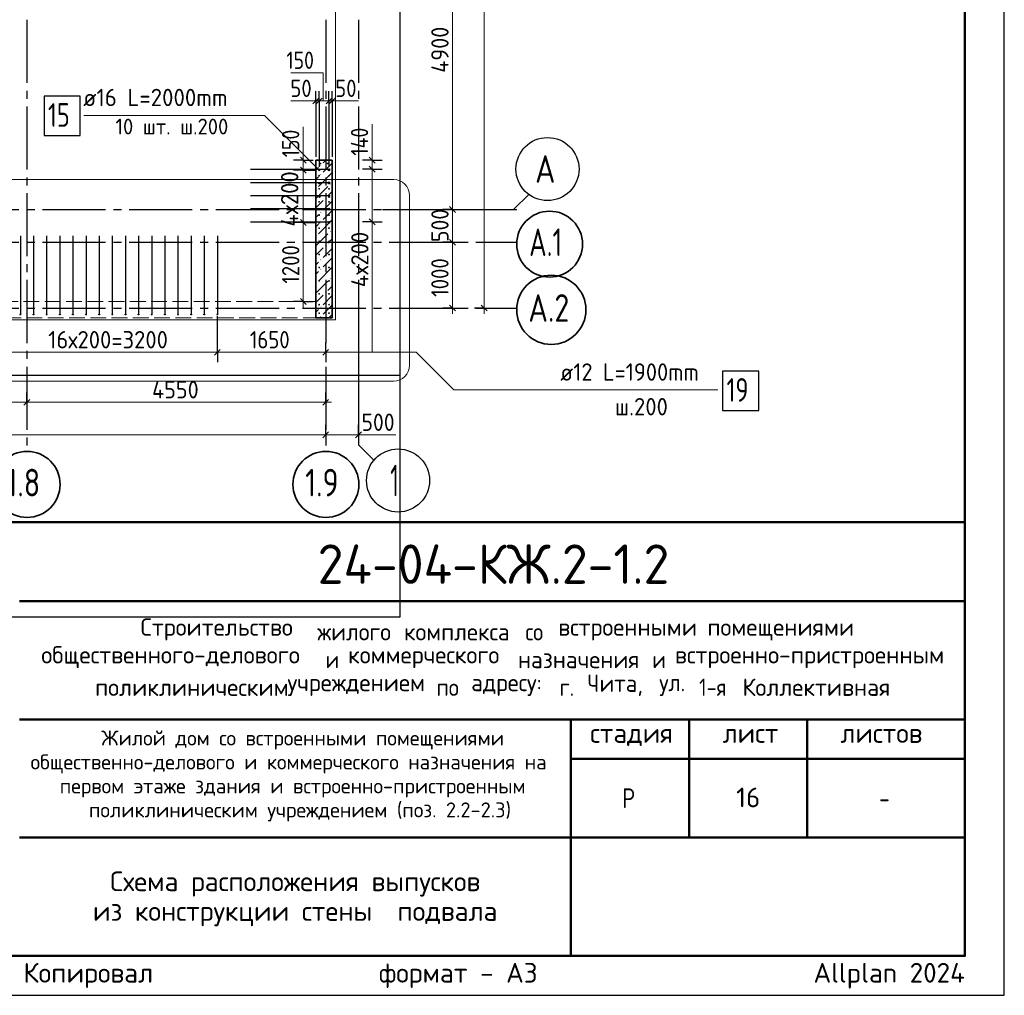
# Model space of a CAD drawing. Header units: millimetres. Extents: x 0 to 21000, y 0 to 14850.
# Tile 12 of 17: x 14752 to 21000, y 0 to 6188. Entities that reach past the tile are written whole.
import ezdxf

# ---------------------------------------------------------------- set-up
doc = ezdxf.new("R2010")
doc.units = ezdxf.units.MM
doc.linetypes.add('______2', pattern=[135, 100, -35])
doc.linetypes.add('______5', pattern=[550, 400, -50, 50, -50])
for name, color, linetype, lineweight in [('Standard', 7, 'Continuous', 25), ('Выпуски арматуры Г-обр.', 7, 'Continuous', 25), ('Надписи', 7, 'Continuous', 25), ('Общий01', 7, 'Continuous', 13), ('Позиционная метка номер позиции', 7, 'Continuous', 13), ('Примечания', 7, 'Continuous', 13), ('Размерная линия_ общее', 7, 'Continuous', 13), ('Стена фоновая арматура Х1', 7, 'Continuous', 25)]:
    doc.layers.add(name, color=color, linetype=linetype, lineweight=lineweight)
doc.layers.add('ЖБ Стена верхний уровень', color=7, linetype='______2', lineweight=25, true_color=0xa0a0a0)
doc.layers.add('Оси', color=7, linetype='______5', lineweight=13, true_color=0x656565)
doc.styles.add('ISOCPEUR', font='txt')

msp = doc.modelspace()

# ---------------------------------------------------------------- hatches: boundary and pattern name
at = {"layer": 'ЖБ Стена верхний уровень', "linetype": 'Continuous', "lineweight": 18, "transparency": 33554687}
for points in [[(16659.9, 5265.5), (16663.2, 5268.8), (16666.4, 5265.5), (16663.2, 5262.3)], [(16659.9, 5205.5), (16663.2, 5208.8), (16666.4, 5205.5), (16663.2, 5202.3)], [(16719.9, 5145.5), (16723.2, 5148.8), (16726.4, 5145.5), (16723.2, 5142.3)], [(16631.3, 5116.9), (16633.2, 5118.8), (16636.4, 5115.5), (16633.2, 5112.3), (16631.3, 5114.2)], [(16689.9, 5055.5), (16693.2, 5058.8), (16696.4, 5055.5), (16693.2, 5052.3)], [(16659.9, 4965.5), (16663.2, 4968.8), (16666.4, 4965.5), (16663.2, 4962.3)], [(16659.9, 4905.5), (16663.2, 4908.8), (16666.4, 4905.5), (16663.2, 4902.3)], [(16631.3, 4816.9), (16633.2, 4818.8), (16636.4, 4815.5), (16633.2, 4812.3), (16631.3, 4814.2)], [(16719.9, 4845.5), (16723.2, 4848.8), (16726.4, 4845.5), (16723.2, 4842.3)], [(16689.9, 4755.5), (16693.2, 4758.8), (16696.4, 4755.5), (16693.2, 4752.3)], [(16659.9, 4665.5), (16663.2, 4668.8), (16666.4, 4665.5), (16663.2, 4662.3)], [(16659.9, 4605.5), (16663.2, 4608.8), (16666.4, 4605.5), (16663.2, 4602.3)], [(16631.3, 4516.9), (16633.2, 4518.8), (16636.4, 4515.5), (16633.2, 4512.3), (16631.3, 4514.2)], [(16719.9, 4545.5), (16723.2, 4548.8), (16726.4, 4545.5), (16723.2, 4542.3)], [(16689.9, 4455.5), (16693.2, 4458.8), (16696.4, 4455.5), (16693.2, 4452.3)], [(16659.9, 4365.5), (16663.2, 4368.8), (16666.4, 4365.5), (16663.2, 4362.3)], [(16659.9, 4305.5), (16663.2, 4308.8), (16666.4, 4305.5), (16663.2, 4302.3)]]:
    msp.add_hatch(color=7, dxfattribs=at).paths.add_polyline_path(points, flags=16)

# ---------------------------------------------------------------- linework, layer by layer
at = {"layer": 'Standard', "color": 7, "linetype": 'Continuous', "lineweight": 50, "transparency": 33554687}
for p, q in [((11500, 3000), (20750, 3000)), ((14750, 2500), (20750, 2500)), ((14750, 1750), (20750, 1750)), ((18250, 1000), (18250, 1750)), ((19000, 1000), (19000, 1750)), ((19750, 1000), (19750, 1750)), ((18250, 1500), (20750, 1500)), ((14750, 1000), (20750, 1000)), ((18250, 250), (18250, 1000)), ((18250, 250), (18250, 1000))]:
    msp.add_line(p, q, dxfattribs=at)
at = {"layer": 'Standard', "color": 7, "linetype": 'Continuous', "lineweight": 25, "transparency": 33554687}
for p, q in [((20750, 250), (20750, 3000)), ((11500, 250), (20750, 250)), ((11500, 250), (20750, 250)), ((11500, 250), (20750, 250))]:
    msp.add_line(p, q, dxfattribs=at)
msp.add_lwpolyline([(0, 0), (21000, 0), (21000, 14850), (0, 14850), (0, 0)], close=True, dxfattribs=at)
at = {"layer": 'Standard', "color": 7, "linetype": 'Continuous', "lineweight": 50, "transparency": 33554687}
msp.add_lwpolyline([(1000, 14600), (20750, 14600), (20750, 250), (1000, 250), (1000, 14600)], close=True, dxfattribs=at)
at = {"layer": 'Standard', "color": 254, "linetype": 'Continuous', "lineweight": -3, "true_color": 0xc4c4ff, "transparency": 33554687}
for points in [[(3305.8, 3934), (17165.3, 3934), (17165.3, 13928.8), (3305.8, 13928.8), (3305.8, 3934)], [(3305.8, 2400.7), (17165.3, 2400.7), (17165.3, 12395.5), (3305.8, 12395.5), (3305.8, 2400.7)], [(3305.8, 2400.7), (17165.3, 2400.7), (17165.3, 12395.5), (3305.8, 12395.5), (3305.8, 2400.7)]]:
    msp.add_lwpolyline(points, dxfattribs=at)
at = {"layer": 'Standard', "color": 251, "linetype": 'Continuous', "lineweight": 18, "true_color": 0x656565, "transparency": 33554687}
msp.add_lwpolyline([(3339.6, 4284.3), (16756.3, 4284.3), (16756.3, 13609.3), (3339.6, 13609.3), (3339.6, 4284.3)], dxfattribs=at)
at = {"layer": 'Выпуски арматуры Г-обр.', "color": 253, "linetype": 'Continuous', "lineweight": 25, "true_color": 0xa0a0a0, "transparency": 33554687}
for p, q in [((16215.7, 5239.7), (16715.5, 5239.7)), ((16215.7, 5156.4), (16715.5, 5156.4)), ((16215.7, 5073.1), (16715.5, 5073.1)), ((16215.7, 4989.7), (16715.5, 4989.7)), ((16215.7, 4906.4), (16715.5, 4906.4)), ((14756.3, 4817.4), (14756.3, 4317.7)), ((14839.6, 4817.4), (14839.6, 4317.7)), ((14923, 4817.4), (14923, 4317.7)), ((15006.3, 4817.4), (15006.3, 4317.7)), ((15089.6, 4817.4), (15089.6, 4317.7)), ((15173, 4817.4), (15173, 4317.7)), ((15256.3, 4817.4), (15256.3, 4317.7)), ((15339.6, 4817.4), (15339.6, 4317.7)), ((15423, 4817.4), (15423, 4317.7)), ((15506.3, 4817.4), (15506.3, 4317.7)), ((15589.6, 4817.4), (15589.6, 4317.7)), ((15673, 4817.4), (15673, 4317.7)), ((15756.3, 4817.4), (15756.3, 4317.7)), ((15839.6, 4817.4), (15839.6, 4317.7)), ((15923, 4817.4), (15923, 4317.7)), ((16006.3, 4817.4), (16006.3, 4317.7))]:
    msp.add_line(p, q, dxfattribs=at)
at = {"layer": 'Выпуски арматуры Г-обр.', "color": 7, "linetype": 'Continuous', "lineweight": 25, "transparency": 33554687}
for points in [[(14906.6, 5453.6), (15136.6, 5453.6), (15136.6, 5703.6), (14906.6, 5703.6), (14906.6, 5453.6)], [(19212.3, 3709.7), (19442.3, 3709.7), (19442.3, 3959.7), (19212.3, 3959.7), (19212.3, 3709.7)]]:
    msp.add_lwpolyline(points, dxfattribs=at)
at = {"layer": 'Выпуски арматуры Г-обр.', "color": 253, "linetype": 'Continuous', "lineweight": 25, "true_color": 0xa0a0a0, "transparency": 33554687}
for centre in [(16652.1, 5233.5), (16714.6, 5233.5), (16652.1, 5150.2), (16714.6, 5150.2), (16653.8, 5064.3), (16716.3, 5064.3), (16652.1, 4983.5), (16714.6, 4983.5), (16652.1, 4900.2), (16714.6, 4900.2)]:
    msp.add_circle(centre, 3.33, dxfattribs=at)
at = {"layer": 'Выпуски арматуры Г-обр.', "color": 7, "linetype": 'Continuous', "lineweight": 25, "transparency": 33554687}
for centre, radius in [((16652.1, 5233.5), 3.33), ((16652.1, 5233.5), 3.33), ((16714.6, 5233.5), 3.33), ((16714.6, 5233.5), 3.33), ((16715.5, 5239.7), 2.5), ((16652.1, 5150.2), 3.33), ((16652.1, 5150.2), 3.33), ((16714.6, 5150.2), 3.33), ((16714.6, 5150.2), 3.33), ((16715.5, 5156.4), 2.5), ((16653.8, 5064.3), 3.33), ((16653.8, 5064.3), 3.33), ((16715.5, 5073.1), 2.5), ((16716.3, 5064.3), 3.33), ((16716.3, 5064.3), 3.33), ((16652.1, 4983.5), 3.33), ((16652.1, 4983.5), 3.33), ((16714.6, 4983.5), 3.33), ((16714.6, 4983.5), 3.33), ((16715.5, 4989.7), 2.5), ((16652.1, 4900.2), 3.33), ((16652.1, 4900.2), 3.33), ((16714.6, 4900.2), 3.33), ((16714.6, 4900.2), 3.33), ((16715.5, 4906.4), 2.5), ((14756.3, 4317.7), 2.5), ((14839.6, 4317.7), 2.5), ((14923, 4317.7), 2.5), ((15006.3, 4317.7), 2.5), ((15089.6, 4317.7), 2.5), ((15173, 4317.7), 2.5), ((15256.3, 4317.7), 2.5), ((15339.6, 4317.7), 2.5), ((15423, 4317.7), 2.5), ((15506.3, 4317.7), 2.5), ((15589.6, 4317.7), 2.5), ((15673, 4317.7), 2.5), ((15756.3, 4317.7), 2.5), ((15839.6, 4317.7), 2.5), ((15923, 4317.7), 2.5), ((16006.3, 4317.7), 2.5)]:
    msp.add_circle(centre, radius, dxfattribs=at)
at = {"layer": 'ЖБ Стена верхний уровень', "color": 7, "linetype": 'Continuous', "lineweight": 35, "transparency": 33554687}
for p, q in [((16631.3, 5296.8), (16631.3, 4296.8)), ((16735.5, 5296.8), (16631.3, 5296.8)), ((16735.5, 4296.8), (16735.5, 5296.8)), ((16631.3, 4296.8), (16735.5, 4296.8))]:
    msp.add_line(p, q, dxfattribs=at)
at = {"layer": 'ЖБ Стена верхний уровень', "color": 9, "linetype": 'Continuous', "lineweight": 18, "true_color": 0xc7c7c7, "transparency": 33554687}
for p, q in [((16634.5, 5296.8), (16631.3, 5293.7)), ((16631.3, 5233.7), (16648.2, 5250.5)), ((16694.5, 5296.8), (16678.2, 5280.5)), ((16735.5, 5277.8), (16678.2, 5220.5)), ((16648.2, 5190.5), (16631.3, 5173.7)), ((16735.5, 5217.8), (16648.2, 5130.5)), ((16708.2, 5130.5), (16631.3, 5053.7)), ((16708.2, 5070.5), (16735.5, 5097.8)), ((16678.2, 5040.5), (16631.3, 4993.7)), ((16735.5, 5037.8), (16678.2, 4980.5)), ((16631.3, 4933.7), (16648.2, 4950.5)), ((16735.5, 4977.8), (16678.2, 4920.5)), ((16648.2, 4890.5), (16631.3, 4873.7)), ((16735.5, 4917.8), (16648.2, 4830.5)), ((16708.2, 4830.5), (16631.3, 4753.7)), ((16708.2, 4770.5), (16735.5, 4797.8)), ((16678.2, 4740.5), (16631.3, 4693.7)), ((16735.5, 4737.8), (16678.2, 4680.5)), ((16631.3, 4633.7), (16648.2, 4650.5)), ((16735.5, 4677.8), (16678.2, 4620.5)), ((16648.2, 4590.5), (16631.3, 4573.7)), ((16735.5, 4617.8), (16648.2, 4530.5)), ((16708.2, 4530.5), (16631.3, 4453.7)), ((16678.2, 4440.5), (16631.3, 4393.7)), ((16735.5, 4437.8), (16678.2, 4380.5)), ((16708.2, 4470.5), (16735.5, 4497.8)), ((16735.5, 4377.8), (16678.2, 4320.5)), ((16631.3, 4333.7), (16648.2, 4350.5)), ((16735.5, 4317.8), (16714.5, 4296.8))]:
    msp.add_line(p, q, dxfattribs=at)
at = {"layer": 'ЖБ Стена верхний уровень', "color": 250, "linetype": '______2', "lineweight": 13, "true_color": 0x3b3b3b, "transparency": 33554687}
for p, q in [((16735.5, 5296.8), (16631.3, 5296.8)), ((16631.3, 5296.8), (16631.3, 4401)), ((16735.5, 4401), (16735.5, 5296.8)), ((16631.3, 4401), (14027.1, 4401)), ((16735.5, 4296.8), (16735.5, 4401)), ((3860.5, 4296.8), (16735.5, 4296.8))]:
    msp.add_line(p, q, dxfattribs=at)
at = {"layer": 'Общий01', "color": 240, "linetype": 'Continuous', "lineweight": 18, "transparency": 33554687}
for p, q in [((7232.7, 5174.6), (17125.8, 5174.6)), ((17225.8, 5074.6), (17225.8, 3994.9)), ((17125.8, 3894.9), (7232.7, 3894.9))]:
    msp.add_line(p, q, dxfattribs=at)
for centre, start, end in [((17125.8, 5074.6), 0, 90), ((17125.8, 3994.9), 270, 0)]:
    msp.add_arc(centre, 100, start, end, dxfattribs=at)
at = {"layer": 'Оси', "color": 8, "linetype": '______5', "lineweight": -3, "transparency": 33554687}
for p, q in [((14798, 13887.1), (14798, 3478)), ((16693.8, 13887.1), (16693.8, 3478)), ((16902.1, 13887.1), (16902.1, 3478)), ((3347.4, 4984.3), (17905.7, 4984.3)), ((3347.4, 4776), (17905.7, 4776)), ((3347.4, 4359.3), (17905.7, 4359.3))]:
    msp.add_line(p, q, dxfattribs=at)
at = {"layer": 'Оси', "color": 7, "linetype": 'Continuous', "lineweight": 25, "transparency": 33554687}
for points in [[(17053.2, 4984.3), (17886.5, 4984.3), (17984.5, 5082.3)], [(16902.1, 4325.7), (16902.1, 3492.4), (17000, 3394.5)]]:
    msp.add_lwpolyline(points, dxfattribs=at)
for centre in [(18101.2, 5240.7), (17152.8, 3265.4)]:
    msp.add_circle(centre, 200, dxfattribs=at)
at = {"layer": 'Оси', "color": 7, "linetype": 'Continuous', "lineweight": 35, "transparency": 33554687}
for centre, radius in [((18114.6, 4764.6), 208.9), ((18125.3, 4348), 219.6), ((14799, 3240.4), 209.6), ((16694.9, 3240.4), 209.6)]:
    msp.add_circle(centre, radius, dxfattribs=at)
at = {"layer": 'Примечания', "color": 7, "linetype": 'Continuous', "lineweight": 13, "transparency": 33554687}
for p, q in [((16677.1, 5851.8), (16473, 5851.8)), ((16677.1, 5672.6), (16677.1, 5851.8)), ((16631.3, 5672.6), (16473, 5672.6)), ((16735.5, 5672.6), (16902.1, 5672.6)), ((16551.8, 5296.8), (16551.8, 5509.3)), ((16989.3, 4906.4), (16989.3, 4078.3)), ((16693.8, 4078.3), (17268.8, 4078.3)), ((17268.8, 4078.3), (17507.4, 3839.7)), ((17507.4, 3839.7), (19182.4, 3839.7)), ((16881.3, 3554.9), (17139.6, 3554.9))]:
    msp.add_line(p, q, dxfattribs=at)
msp.add_lwpolyline([(16652.1, 5233.5), (16304.5, 5581.2), (15159.9, 5581.2)], dxfattribs=at)
at = {"layer": 'Размерная линия_ общее', "color": 7, "linetype": 'Continuous', "lineweight": 13, "transparency": 33554687}
for p, q in [((17498.6, 4984.3), (17498.6, 7026)), ((16631.3, 5672.6), (16593.8, 5672.6)), ((16631.3, 5672.6), (16652.1, 5672.6)), ((16652.1, 5672.6), (16714.6, 5672.6)), ((16714.6, 5672.6), (16735.5, 5672.6)), ((16735.5, 5672.6), (16773, 5672.6)), ((16551.8, 5296.8), (16551.8, 5334.3)), ((16551.8, 5234.3), (16551.8, 5296.8)), ((16551.8, 4901), (16551.8, 5234.3)), ((17498.6, 4776), (17498.6, 4984.3)), ((16551.8, 4401), (16551.8, 4363.5)), ((17498.6, 4359.3), (17498.6, 4321.8)), ((17699.9, 4359.3), (17699.9, 4321.8)), ((14089.6, 3761.2), (14798, 3761.2)), ((14798, 3761.2), (16693.8, 3761.2)), ((16693.8, 3761.2), (16731.3, 3761.2)), ((3860.5, 3554.9), (16693.8, 3554.9)), ((16693.8, 3554.9), (16902.1, 3554.9)), ((16902.1, 3554.9), (16939.6, 3554.9))]:
    msp.add_line(p, q, dxfattribs=at)
at = {"layer": 'Размерная линия_ общее', "color": 7, "linetype": 'Continuous', "lineweight": 25, "transparency": 33554687}
for p, q in [((16612.5, 5653.8), (16650, 5691.3)), ((16633.4, 5653.8), (16670.9, 5691.3)), ((16695.9, 5653.8), (16733.4, 5691.3)), ((16716.7, 5653.8), (16754.2, 5691.3)), ((16570.5, 5278.1), (16533, 5315.6)), ((17008, 5278.1), (16970.5, 5315.6)), ((16570.5, 5215.6), (16533, 5253.1)), ((17008, 5221), (16970.5, 5258.5)), ((17517.4, 4965.6), (17479.9, 5003.1)), ((16570.5, 4882.3), (16533, 4919.7)), ((17008, 4887.7), (16970.5, 4925.2)), ((17517.4, 4757.2), (17479.9, 4794.7)), ((16570.5, 4382.2), (16533, 4419.7)), ((17517.4, 4340.6), (17479.9, 4378.1)), ((17718.6, 4340.6), (17681.1, 4378.1)), ((15987.5, 4059.6), (16025, 4097.1)), ((16675, 4059.6), (16712.5, 4097.1)), ((14779.2, 3742.4), (14816.7, 3779.9)), ((16675, 3742.4), (16712.5, 3779.9)), ((16675, 3536.2), (16712.5, 3573.7)), ((16883.4, 3536.2), (16920.9, 3573.7))]:
    msp.add_line(p, q, dxfattribs=at)
at = {"layer": 'Размерная линия_ общее', "color": 7, "linetype": 'Continuous', "lineweight": -3, "transparency": 33554687}
for p, q in [((16631.3, 5672.6), (16631.3, 5735.1)), ((16652.1, 5672.6), (16652.1, 5735.1)), ((16714.6, 5672.6), (16714.6, 5735.1)), ((16735.5, 5672.6), (16735.5, 5735.1)), ((16631.3, 5672.6), (16631.3, 5610.1)), ((16631.3, 5672.6), (16631.3, 5317.7)), ((16652.1, 5672.6), (16652.1, 5610.1)), ((16652.1, 5672.6), (16652.1, 5254.3)), ((16714.6, 5672.6), (16714.6, 5610.1)), ((16714.6, 5672.6), (16714.6, 5254.3)), ((16735.5, 5672.6), (16735.5, 5610.1)), ((16735.5, 5672.6), (16735.5, 5317.7)), ((16551.8, 5296.8), (16489.3, 5296.8)), ((16551.8, 5296.8), (16614.3, 5296.8)), ((16551.8, 5296.8), (16610.5, 5296.8)), ((16989.3, 5296.8), (16926.8, 5296.8)), ((16989.3, 5296.8), (17051.8, 5296.8)), ((16989.3, 5296.8), (16989.3, 5296.8)), ((16551.8, 5234.3), (16489.3, 5234.3)), ((16551.8, 5234.3), (16614.3, 5234.3)), ((16551.8, 5234.3), (16631.3, 5234.3)), ((16989.3, 5239.7), (16926.8, 5239.7)), ((16989.3, 5239.7), (17051.8, 5239.7)), ((16989.3, 5239.7), (16989.3, 5239.7)), ((17498.6, 4984.3), (17436.1, 4984.3)), ((17498.6, 4984.3), (17561.1, 4984.3)), ((16551.8, 4901), (16489.3, 4901)), ((16551.8, 4901), (16614.3, 4901)), ((16551.8, 4901), (16631.3, 4901)), ((16989.3, 4906.4), (16926.8, 4906.4)), ((16989.3, 4906.4), (17051.8, 4906.4)), ((16989.3, 4906.4), (16989.3, 4906.4)), ((17498.6, 4776), (17436.1, 4776)), ((17498.6, 4776), (17561.1, 4776)), ((16551.8, 4401), (16489.3, 4401)), ((16551.8, 4401), (16614.3, 4401)), ((16551.8, 4401), (16610.5, 4401)), ((17498.6, 4359.3), (17436.1, 4359.3)), ((17498.6, 4359.3), (17561.1, 4359.3)), ((17699.9, 4359.3), (17637.4, 4359.3)), ((17699.9, 4359.3), (17762.4, 4359.3)), ((17699.9, 4359.3), (17769.9, 4359.3)), ((16006.3, 4078.3), (16006.3, 4140.8)), ((16693.8, 4078.3), (16693.8, 4140.8)), ((16006.3, 4078.3), (16006.3, 4015.8)), ((16693.8, 4078.3), (16693.8, 4015.8)), ((16693.8, 4078.3), (16693.8, 4078.3)), ((14798, 3761.2), (14798, 3823.7)), ((16693.8, 3761.2), (16693.8, 3823.7)), ((14798, 3761.2), (14798, 3698.7)), ((16693.8, 3761.2), (16693.8, 3698.7)), ((16693.8, 3554.9), (16693.8, 3617.4)), ((16902.1, 3554.9), (16902.1, 3617.4)), ((16693.8, 3554.9), (16693.8, 3492.4)), ((16693.8, 3554.9), (16693.8, 3554.9)), ((16902.1, 3554.9), (16902.1, 3492.4)), ((16902.1, 3554.9), (16902.1, 3554.9))]:
    msp.add_line(p, q, dxfattribs=at)
at = {"layer": 'Размерная линия_ общее', "color": 251, "linetype": 'Continuous', "lineweight": 13, "true_color": 0x656565, "transparency": 33554687}
for p, q in [((16989.3, 5296.8), (16989.3, 5526)), ((16989.3, 5296.8), (16989.3, 5334.3)), ((16989.3, 5239.7), (16989.3, 5296.8)), ((16989.3, 4906.4), (16989.3, 5239.7)), ((16989.3, 4906.4), (16989.3, 4498.1)), ((16989.3, 4906.4), (16989.3, 4868.9)), ((14673, 4078.3), (16006.3, 4078.3)), ((16006.3, 4078.3), (16693.8, 4078.3)), ((16693.8, 4078.3), (16731.3, 4078.3))]:
    msp.add_line(p, q, dxfattribs=at)
at = {"layer": 'Размерная линия_ общее', "color": 7, "linetype": 'Continuous', "lineweight": 13, "transparency": 33554687}
for points in [[(17699.9, 4359.3), (17699.9, 8727), (17699.9, 8727), (17699.9, 13484.3)], [(16551.8, 4401), (16551.8, 4503.9), (16551.8, 4503.9), (16551.8, 4901)], [(17498.6, 4359.3), (17498.6, 4433.2), (17498.6, 4433.2), (17498.6, 4776)]]:
    msp.add_lwpolyline(points, dxfattribs=at)
at = {"layer": 'Размерная линия_ общее', "color": 7, "linetype": 'Continuous', "lineweight": -3, "transparency": 33554687}
msp.add_lwpolyline([(16006.3, 4078.3), (16006.3, 4086.8), (16006.3, 4086.8), (16006.3, 4307.6)], dxfattribs=at)
at = {"layer": 'Стена фоновая арматура Х1', "color": 251, "linetype": 'Continuous', "lineweight": 18, "true_color": 0x656565, "transparency": 33554687}
for centre in [(16660.5, 5276), (16705.9, 5276), (16652.1, 5198.9), (16714.6, 5198.9), (16652.1, 5115.6), (16714.6, 5115.6), (16652.1, 5032.3), (16714.6, 5032.3), (16652.1, 4948.9), (16714.6, 4948.9), (16652.1, 4865.6), (16714.6, 4865.6), (16652.1, 4782.3), (16714.6, 4782.3), (16652.1, 4698.9), (16714.6, 4698.9), (16652.1, 4615.6), (16714.6, 4615.6), (16652.1, 4532.3), (16714.6, 4532.3), (16652.1, 4448.9), (16714.6, 4448.9), (16652.1, 4380.2), (16714.6, 4380.2), (16652.1, 4326), (16714.6, 4326)]:
    msp.add_circle(centre, 2.5, dxfattribs=at)

# ---------------------------------------------------------------- texts
at = {"layer": 'Standard', "color": 7, "linetype": 'Continuous', "lineweight": 50, "transparency": 33554687, "insert": (16642.6, 2609.1), "char_height": 250, "width": 2468.387, "attachment_point": 7, "style": 'ISOCPEUR'}
msp.add_mtext('\\W0.96;24-04-КЖ.2-1.2', dxfattribs=at)
at = {"layer": 'Standard', "color": 7, "linetype": 'Continuous', "lineweight": 25, "transparency": 33554687, "attachment_point": 7, "style": 'ISOCPEUR'}
for s, insert, char_height, width in [('\\W0.98;Строительство ', (15518.6, 2250.8), 110, 1175.348), ('\\W0.96;жилого ', (16640.6, 2250.8), 110, 602.55), ('\\W0.97;комплекса ', (17190.6, 2250.8), 110, 823.039), ('\\W0.90;со ', (17960.6, 2250.8), 110, 258.739), ('\\W0.98;встроенными ', (18169.6, 2250.8), 110, 999.233), ('\\W0.98;помещениями', (19115.6, 2250.8), 110, 955.088), ('\\W0.99;общественного-делового ', (14888.9, 2074.8), 110, 1857.162), ('\\W0.87;и ', (16692.9, 2074.8), 110, 190.617), ('\\W0.98;коммерческого ', (16835.9, 2074.8), 110, 1131.214), ('\\W0.97;назначения ', (17913.9, 2074.8), 110, 905.516), ('\\W0.87;и ', (18766.4, 2074.8), 110, 190.609), ('\\W0.99;встроенно-пристроенным', (18909.4, 2074.8), 110, 1791.218), ('\\W0.95;Чита, ', (18353.9, 1898.8), 110, 508.778), ('\\W0.86;1-я ', (19063.4, 1898.8), 110, 322.299), ('\\W0.98;Коллективная', (19338.4, 1898.8), 110, 1021.088), ('\\W0.98;поликлиническим ', (15229.9, 1898.8), 110, 1274.191), ('\\W0.98;учреждением ', (16450.9, 1898.8), 110, 999.123), ('\\W0.91;по ', (17396.9, 1898.8), 110, 269.87), ('\\W0.96;адресу: ', (17616.9, 1898.8), 110, 613.612), ('\\W0.89;г. ', (18177.9, 1898.8), 110, 224.789), ('\\W0.92;ул. ', (18810.4, 1898.8), 110, 303.428), ('\\W0.99;стадия    лист     листов', (18371.3, 1581.1), 125, 2186.296), ('\\W0.80;Р', (18575, 1187.5), 125, 149.931), ('\\W0.78;-', (20206.2, 1187.5), 125, 135.997)]:
    msp.add_mtext(s, dxfattribs=dict(at, insert=insert, char_height=char_height, width=width))
at = {"layer": 'Standard', "color": 7, "linetype": 'Continuous', "lineweight": 18, "transparency": 33554687, "char_height": 95, "attachment_point": 7, "style": 'ISOCPEUR'}
for s, insert, width in [('\\W0.99;Жилой дом со встроенными помещениями', (15269.8, 1558.7), 2506.356), ('\\W0.99;общественно-делового и коммерческого назначения на', (14820.9, 1406.7), 3403.402), ('\\W0.99;первом этаже здания и встроенно-пристроенным', (15006.1, 1254.7), 3033.239), ('\\W0.99;поликлиническим учреждением (поз. 2.2-2.3)', (15191.4, 1102.7), 2662.626)]:
    msp.add_mtext(s, dxfattribs=dict(at, insert=insert, width=width))
at = {"layer": 'Standard', "color": 7, "linetype": 'Continuous', "lineweight": 25, "transparency": 33554687, "insert": (16500, 785.4), "char_height": 125, "width": 2602.188, "attachment_point": 2, "line_spacing_factor": 0.903614}
msp.add_mtext('\\A1;{\\fISOCPEUR|i0|b0;\\H125.000000;\\W1.000000;\\C7;Схема расположения выпусков}\\P{\\fISOCPEUR|i0|b0;\\H125.000000;\\W1.000000;\\C7;из конструкции стены  подвала}\\P', dxfattribs=at)
at = {"layer": 'Standard', "color": 8, "linetype": 'Continuous', "lineweight": 13, "transparency": 33554687, "insert": (20750, 123.9), "char_height": 125, "width": 5874.732, "attachment_point": 6, "style": 'ISOCPEUR'}
msp.add_mtext('\\A1;{\\fISOCPEUR|i0|b0;\\H125.000000;\\W1.000000;\\C8;Копировал                  формат - А3                      Allplan 2024}\\P', dxfattribs=at)
at = {"layer": 'Выпуски арматуры Г-обр.', "color": 7, "linetype": 'Continuous', "lineweight": 13, "transparency": 33554687, "attachment_point": 7, "style": 'ISOCPEUR'}
for s, insert, char_height, width in [('\\W0.96;ø16 L=2000mm ', (15154.5, 5639.8), 110, 1075.258), ('\\W0.75;15', (14931.6, 5508.6), 150, 236.136), ('\\W0.94;ø12 L=1900mm ', (18182, 3898.3), 110, 1052.188), ('\\W0.75;19', (19237.3, 3764.7), 150, 236.144)]:
    msp.add_mtext(s, dxfattribs=dict(at, insert=insert, char_height=char_height, width=width))
at = {"layer": 'Надписи', "color": 7, "linetype": 'Continuous', "lineweight": 13, "transparency": 33554687, "insert": (19375, 1255), "char_height": 125, "width": 196.875, "attachment_point": 5, "style": 'ISOCPEUR'}
msp.add_mtext('\\A1;{\\fISOCPEUR|i0|b0;\\H125.000000;\\W1.000000;\\C7;16}\\P', dxfattribs=at)
at = {"layer": 'Оси', "color": 7, "linetype": 'Continuous', "lineweight": 35, "transparency": 33554687, "attachment_point": 7, "style": 'ISOCPEUR'}
for s, insert, char_height, width in [('\\W0.82;А', (18022.4, 5153.2), 175, 229.044), ('\\W0.71;А.1', (17984.4, 4688.5), 175, 322.185), ('\\W0.79;А.2', (17979.8, 4271.8), 175, 359.995), ('\\W0.79;1.8', (14667.8, 3164.3), 175, 331.375), ('\\W0.79;1.9', (16563.6, 3164.3), 175, 331.375), ('\\W0.56;1', (17102.8, 3165.4), 200, 155.556)]:
    msp.add_mtext(s, dxfattribs=dict(at, insert=insert, char_height=char_height, width=width))
at = {"layer": 'Позиционная метка номер позиции', "color": 7, "linetype": 'Continuous', "lineweight": 18, "transparency": 33554687, "insert": (15360, 5460.2), "char_height": 100, "width": 827.223, "attachment_point": 7, "style": 'ISOCPEUR'}
msp.add_mtext('\\W0.95;10 шт. ш.200', dxfattribs=at)
at = {"layer": 'Размерная линия_ общее', "color": 7, "linetype": 'Continuous', "lineweight": 25, "transparency": 33554687, "char_height": 110, "attachment_point": 7, "rotation": 90, "style": 'ISOCPEUR'}
for s, insert, width in [('\\W0.93;4900', (17473.6, 5851.2), 370.193), ('\\W0.83;150', (16526.8, 5315.6), 254.286), ('\\W0.95;4х200', (16520.1, 4875.2), 447.78), ('\\W0.91;500', (17473.6, 4778.1), 280.994), ('\\W0.87;1200', (16526.8, 4513.5), 333.455), ('\\W0.87;1000', (17473.6, 4430.2), 333.451)]:
    msp.add_mtext(s, dxfattribs=dict(at, insert=insert, width=width))
at = {"layer": 'Размерная линия_ общее', "color": 7, "linetype": 'Continuous', "lineweight": 25, "transparency": 33554687, "char_height": 110, "attachment_point": 7, "style": 'ISOCPEUR'}
for s, insert, width in [('\\W0.83;150', (16444.4, 5875.7), 254.286), ('\\W0.87;50', (16469.5, 5697.6), 201.966), ('\\W0.87;50', (16754.2, 5697.6), 201.966), ('\\W0.93;4550', (15591.9, 3786.2), 370.193), ('\\W0.91;500', (16920.9, 3579.9), 280.998)]:
    msp.add_mtext(s, dxfattribs=dict(at, insert=insert, width=width))
at = {"layer": 'Размерная линия_ общее', "color": 251, "linetype": 'Continuous', "lineweight": 25, "true_color": 0x656565, "transparency": 33554687, "char_height": 110, "attachment_point": 7, "rotation": 90, "style": 'ISOCPEUR'}
for s, insert, width in [('\\W0.83;140', (16963.5, 5326.1), 265.713), ('\\W0.95;4х200', (16965.3, 4491.3), 447.783)]:
    msp.add_mtext(s, dxfattribs=dict(at, insert=insert, width=width))
at = {"layer": 'Размерная линия_ общее', "color": 251, "linetype": 'Continuous', "lineweight": 25, "true_color": 0x656565, "transparency": 33554687, "char_height": 110, "attachment_point": 7, "style": 'ISOCPEUR'}
for s, insert, width in [('\\W0.95;16х200=3200', (14932.6, 4103.3), 876.566), ('\\W0.87;1650', (16212.5, 4103.3), 333.451)]:
    msp.add_mtext(s, dxfattribs=dict(at, insert=insert, width=width))
at = {"layer": 'Размерная линия_ общее', "color": 7, "linetype": 'Continuous', "lineweight": 13, "transparency": 33554687, "insert": (18529.2, 3678.3), "char_height": 110, "width": 481.068, "attachment_point": 7, "style": 'ISOCPEUR'}
msp.add_mtext('\\W0.95;ш.200 ', dxfattribs=at)

doc.saveas('drawing.dxf')
